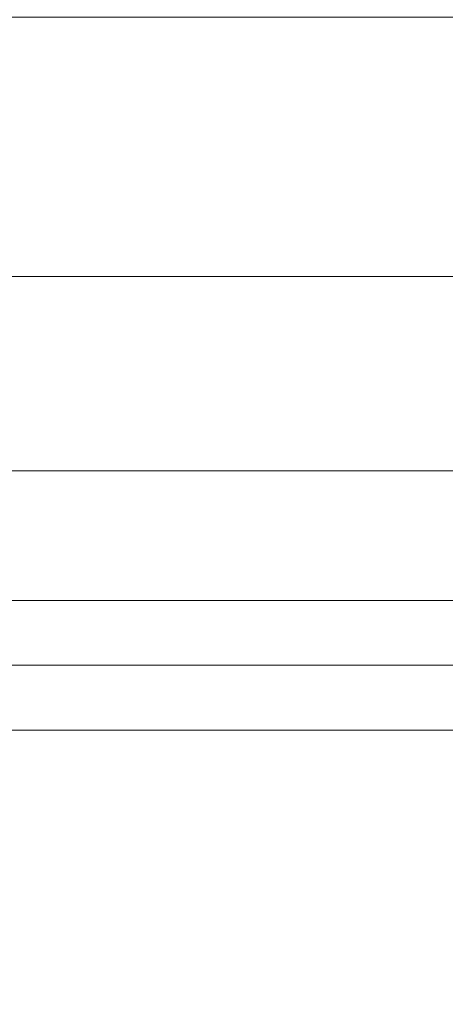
# Model space of a CAD drawing. Header units: inches. Extents: x -79624 to 52587, y -27526 to 10116.
# Tile 82 of 256: x 10115 to 10174, y -15456 to -15319. Entities that reach past the tile are written whole.
import ezdxf

# ---------------------------------------------------------------- set-up
doc = ezdxf.new("R2010")
doc.units = ezdxf.units.IN
doc.header["$MEASUREMENT"] = 0
doc.layers.add('- მექანიკური ნაწილი', color=7, linetype='Continuous', lineweight=18)
doc.layers.add('Dimensioning - General', color=7, linetype='Continuous')
doc.styles.add('GENERATED_STYLE_1', font='txt')
doc.dimstyles.new('GENERATED_STYLE__1', dxfattribs={"dimtxt": 100, "dimasz": 76, "dimexe": 0.18, "dimexo": 0.0625, "dimgap": 0, "dimtad": 0, "dimdec": 0, "dimlfac": 0.1, "dimzin": 0, "dimdsep": 46, "dimtxsty": 'GENERATED_STYLE_1', "dimblk": 'ARROWHEAD_5', "dimblk1": 'ARROWHEAD_5', "dimblk2": 'ARROWHEAD_5', "dimcen": 0.09, "dimse1": 1, "dimse2": 1, "dimclrd": 7, "dimclre": 7, "dimclrt": 7, "dimadec": 0, "dimazin": 0, "dimtfac": 1, "dimtdec": 4, "dimtmove": 0, "dimatfit": 3, "dimfxl": 1, "dimtolj": 1, "dimtzin": 0, "dimarcsym": 0})
doc.dimstyles.new('GENERATED_STYLE__2', dxfattribs={"dimtxt": 100, "dimasz": 76, "dimexe": 0.18, "dimexo": 0.0625, "dimgap": 0, "dimtad": 0, "dimtih": 1, "dimtoh": 1, "dimdec": 0, "dimlfac": 0.1, "dimzin": 0, "dimdsep": 46, "dimtxsty": 'GENERATED_STYLE_1', "dimblk": 'ARROWHEAD_5', "dimblk1": 'ARROWHEAD_5', "dimblk2": 'ARROWHEAD_5', "dimcen": 0.09, "dimse1": 1, "dimse2": 1, "dimclrd": 7, "dimclre": 7, "dimclrt": 7, "dimadec": 0, "dimazin": 0, "dimtfac": 1, "dimtdec": 4, "dimtmove": 0, "dimatfit": 3, "dimfxl": 1, "dimtolj": 1, "dimtzin": 0, "dimarcsym": 0})

# ---------------------------------------------------------------- blocks, each defined once
blk = doc.blocks.new('ARROWHEAD_5')
at = {"linetype": 'Continuous', "lineweight": 0}
blk.add_hatch(color=0, dxfattribs=at).paths.add_polyline_path([(-1, 0.2679), (0, 0), (-1, -0.2679)])
at = {"color": 0, "linetype": 'Continuous', "lineweight": 0}
blk.add_line((0, 0), (-1, 0), dxfattribs=at)
blk = doc.blocks.new('*D249')
at = {"layer": 'Defpoints', "color": 0, "linetype": 'Continuous', "transparency": 16777216}
for p in [(358.56, 209.2), (25258.56, 209.2), (1258.56, -26125.72)]:
    blk.add_point(p, dxfattribs=at)
at = {"layer": 'Dimensioning - General', "color": 7, "linetype": 'Continuous', "lineweight": -2, "transparency": 16777216}
for p, q in [((358.56, 133.2), (358.56, -12795.72)), ((358.56, -26049.72), (358.56, -13148.1))]:
    blk.add_line(p, q, dxfattribs=at)
at = {"layer": 'Dimensioning - General', "color": 7, "linetype": 'Continuous', "lineweight": -2, "transparency": 16777216, "xscale": 76.00000000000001, "yscale": 76.00000000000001, "zscale": 76.00000000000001}
for p, rotation in [((358.56, 209.2), 90), ((358.56, -26125.72), 270)]:
    blk.add_blockref('ARROWHEAD_5', p, dxfattribs=dict(at, rotation=rotation))
at = {"layer": 'Dimensioning - General', "color": 7, "linetype": 'Continuous', "lineweight": 13, "transparency": 16777216, "insert": (358.56, -12971.91), "char_height": 100, "attachment_point": 5, "rotation": 90, "style": 'GENERATED_STYLE_1'}
blk.add_mtext('\\A1;2633', dxfattribs=at)
blk = doc.blocks.new('*D264')
at = {"layer": 'Defpoints', "color": 0, "linetype": 'Continuous', "transparency": 16777216}
for p in [(7428.97, -14429.12), (51186.63, -26125.72), (51186.63, -26425.72)]:
    blk.add_point(p, dxfattribs=at)
at = {"layer": 'Dimensioning - General', "color": 7, "linetype": 'Continuous', "lineweight": -2, "transparency": 16777216}
for p, q in [((7504.97, -26425.72), (29120.84, -26425.72)), ((51110.63, -26425.72), (29468.46, -26425.72))]:
    blk.add_line(p, q, dxfattribs=at)
at = {"layer": 'Dimensioning - General', "color": 7, "linetype": 'Continuous', "lineweight": -2, "transparency": 16777216, "xscale": 76.00000000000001, "yscale": 76.00000000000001, "zscale": 76.00000000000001, "rotation": 180}
blk.add_blockref('ARROWHEAD_5', (7428.97, -26425.72), dxfattribs=at)
at = {"layer": 'Dimensioning - General', "color": 7, "linetype": 'Continuous', "lineweight": -2, "transparency": 16777216, "xscale": 76.00000000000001, "yscale": 76.00000000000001, "zscale": 76.00000000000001}
blk.add_blockref('ARROWHEAD_5', (51186.63, -26425.72), dxfattribs=at)
at = {"layer": 'Dimensioning - General', "color": 7, "linetype": 'Continuous', "lineweight": 13, "transparency": 16777216, "insert": (29294.65, -26425.72), "char_height": 100, "attachment_point": 5, "style": 'GENERATED_STYLE_1'}
blk.add_mtext('\\A1;4376', dxfattribs=at)
blk = doc.blocks.new('*D276')
at = {"layer": 'Defpoints', "color": 0, "linetype": 'Continuous', "transparency": 16777216}
for p in [(7428.97, -14429.12), (51786.63, -14429.12), (4328.73, -18360.58)]:
    blk.add_point(p, dxfattribs=at)
at = {"layer": 'Dimensioning - General', "color": 7, "linetype": 'Continuous', "lineweight": -2, "transparency": 16777216}
for p, q in [((51786.63, -14505.12), (51786.63, -16274.38)), ((51786.63, -18284.58), (51786.63, -16531.53))]:
    blk.add_line(p, q, dxfattribs=at)
at = {"layer": 'Dimensioning - General', "color": 7, "linetype": 'Continuous', "lineweight": -2, "transparency": 16777216, "xscale": 76.00000000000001, "yscale": 76.00000000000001, "zscale": 76.00000000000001}
for p, rotation in [((51786.63, -14429.12), 90), ((51786.63, -18360.58), 270)]:
    blk.add_blockref('ARROWHEAD_5', p, dxfattribs=dict(at, rotation=rotation))
at = {"layer": 'Dimensioning - General', "color": 7, "linetype": 'Continuous', "lineweight": 13, "transparency": 16777216, "insert": (51786.63, -16402.95), "char_height": 100, "attachment_point": 5, "rotation": 90, "style": 'GENERATED_STYLE_1'}
blk.add_mtext('\\A1;393', dxfattribs=at)

msp = doc.modelspace()

# ---------------------------------------------------------------- linework, layer by layer
at = {"layer": '- მექანიკური ნაწილი', "color": 7, "lineweight": 0}
for points in [[(10282.8579, -14968.80526), (10282.8579, -14977.78728), (10282.8579, -15040.66148), (10282.8579, -15067.60756), (10282.8579, -15112.5177), (10282.8579, -15148.44581), (10282.8579, -15193.35595), (10282.8579, -15229.28406), (10282.8579, -15274.1942), (10282.8579, -15310.12231), (10282.8579, -15346.05043), (10282.8579, -15408.92462), (9779.86434, -15408.92462)], [(9779.86434, -15355.03245), (10282.8579, -15355.03245), (10282.8579, -15381.97854), (10282.8579, -15337.0684), (10282.8579, -15381.97854), (10282.8579, -15337.0684), (10282.8579, -15381.97854), (10426.57034, -15381.97854), (10426.57034, -15355.03245), (10282.8579, -15355.03245), (10282.8579, -15319.10434), (10426.57034, -15319.10434), (10426.57034, -15274.1942), (10282.8579, -15274.1942), (10282.8579, -15319.10434), (10282.8579, -15274.1942), (10282.8579, -15319.10434), (9779.86434, -15319.10434)], [(9779.86434, -15274.1942), (10282.8579, -15274.1942), (10282.8579, -15319.10434), (10282.8579, -15355.03245), (10282.8579, -15381.97854), (10282.8579, -15408.92462), (10282.8579, -15435.8707), (10282.8579, -15453.83476), (10282.8579, -15435.8707), (10282.8579, -15408.92462), (10282.8579, -15381.97854), (10282.8579, -15355.03245), (10282.8579, -15319.10434), (10282.8579, -15355.03245), (9779.86434, -15355.03245)], [(9779.86434, -15399.94259), (10282.8579, -15399.94259), (10282.8579, -15381.97854), (10282.8579, -15399.94259), (10426.57034, -15399.94259), (10426.57034, -15381.97854), (10282.8579, -15381.97854), (10282.8579, -15399.94259), (10426.57034, -15399.94259), (10426.57034, -15381.97854), (10282.8579, -15381.97854), (10282.8579, -15355.03245), (10426.57034, -15355.03245), (10426.57034, -15319.10434), (10426.57034, -15355.03245), (10426.57034, -15319.10434), (10426.57034, -15355.03245), (10426.57034, -15319.10434)], [(10282.8579, -15355.03245), (9779.86434, -15355.03245)], [(9779.86434, -15355.03245), (9779.86434, -15381.97854), (10282.8579, -15381.97854)], [(9779.86434, -15381.97854), (10282.8579, -15381.97854), (10282.8579, -15355.03245), (9779.86434, -15355.03245)], [(9779.86434, -15381.97854), (10282.8579, -15381.97854), (10282.8579, -15399.94259), (9779.86434, -15399.94259)], [(9779.86434, -15381.97854), (10282.8579, -15381.97854), (10282.8579, -15399.94259), (9779.86434, -15399.94259)], [(9779.86434, -15417.90665), (10282.8579, -15417.90665), (10282.8579, -15408.92462), (10426.57034, -15408.92462), (10426.57034, -15417.90665), (10426.57034, -15408.92462), (10462.49845, -15408.92462), (10462.49845, -15417.90665), (10426.57034, -15417.90665), (10426.57034, -15408.92462), (10426.57034, -15399.94259), (10426.57034, -15408.92462), (10426.57034, -15399.94259), (10426.57034, -15408.92462), (10462.49845, -15408.92462), (10462.49845, -15417.90665), (10426.57034, -15417.90665), (10426.57034, -15408.92462), (10426.57034, -15417.90665), (10426.57034, -15408.92462), (10426.57034, -15417.90665), (10282.8579, -15417.90665), (10282.8579, -15408.92462), (9779.86434, -15408.92462)], [(9779.86434, -15408.92462), (10282.8579, -15408.92462), (10282.8579, -15399.94259), (10282.8579, -15408.92462), (10282.8579, -15399.94259), (10282.8579, -15408.92462), (10282.8579, -15417.90665), (10282.8579, -15408.92462), (10282.8579, -15417.90665), (10282.8579, -15408.92462)], [(9779.86434, -15399.94259), (10282.8579, -15399.94259), (10282.8579, -15408.92462), (9779.86434, -15408.92462)], [(10426.57034, -15417.90665), (10282.8579, -15417.90665), (10282.8579, -15408.92462), (10282.8579, -15417.90665), (10282.8579, -15426.88868), (10282.8579, -15417.90665), (10282.8579, -15426.88868), (10282.8579, -15417.90665), (10282.8579, -15426.88868), (10282.8579, -15417.90665), (10282.8579, -15426.88868), (10282.8579, -15417.90665), (10282.8579, -15408.92462), (10282.8579, -15417.90665), (10282.8579, -15426.88868), (10282.8579, -15417.90665), (10282.8579, -15426.88868), (10282.8579, -15417.90665), (10282.8579, -15426.88868), (10282.8579, -15417.90665), (9779.86434, -15417.90665)]]:
    msp.add_lwpolyline(points, dxfattribs=at)

# ---------------------------------------------------------------- dimensions: what is measured, and where the dimension line sits
at = {"layer": 'Dimensioning - General', "color": 7, "linetype": 'Continuous', "lineweight": 13}
for base, p1, p2, picture, middle in [((358.55594, 209.20337), (1258.55593, -26125.72241), (25258.55593, 209.20337), '*D249', (358.55594, -12971.91402)), ((51786.62821, -14429.12325), (4328.72843, -18360.58402), (7428.96845, -14429.12325), '*D276', (51786.62821, -16402.95414))]:
    dim = msp.add_linear_dim(base=base, p1=p1, p2=p2, angle=90, dimstyle='GENERATED_STYLE__1', dxfattribs=at)
    dim.commit()
    dim.dimension.update_dxf_attribs({"geometry": picture, "text_midpoint": middle, "dimtype": 160, "text_rotation": 90})
dim = msp.add_linear_dim(base=(51186.62821, -26425.72242), p1=(7428.96845, -14429.12325), p2=(51186.62821, -26125.72241), dimstyle='GENERATED_STYLE__2', dxfattribs=at)
dim.commit()
dim.dimension.update_dxf_attribs({"geometry": '*D264', "text_midpoint": (29294.65282, -26425.72242), "dimtype": 160})

doc.saveas('drawing.dxf')
